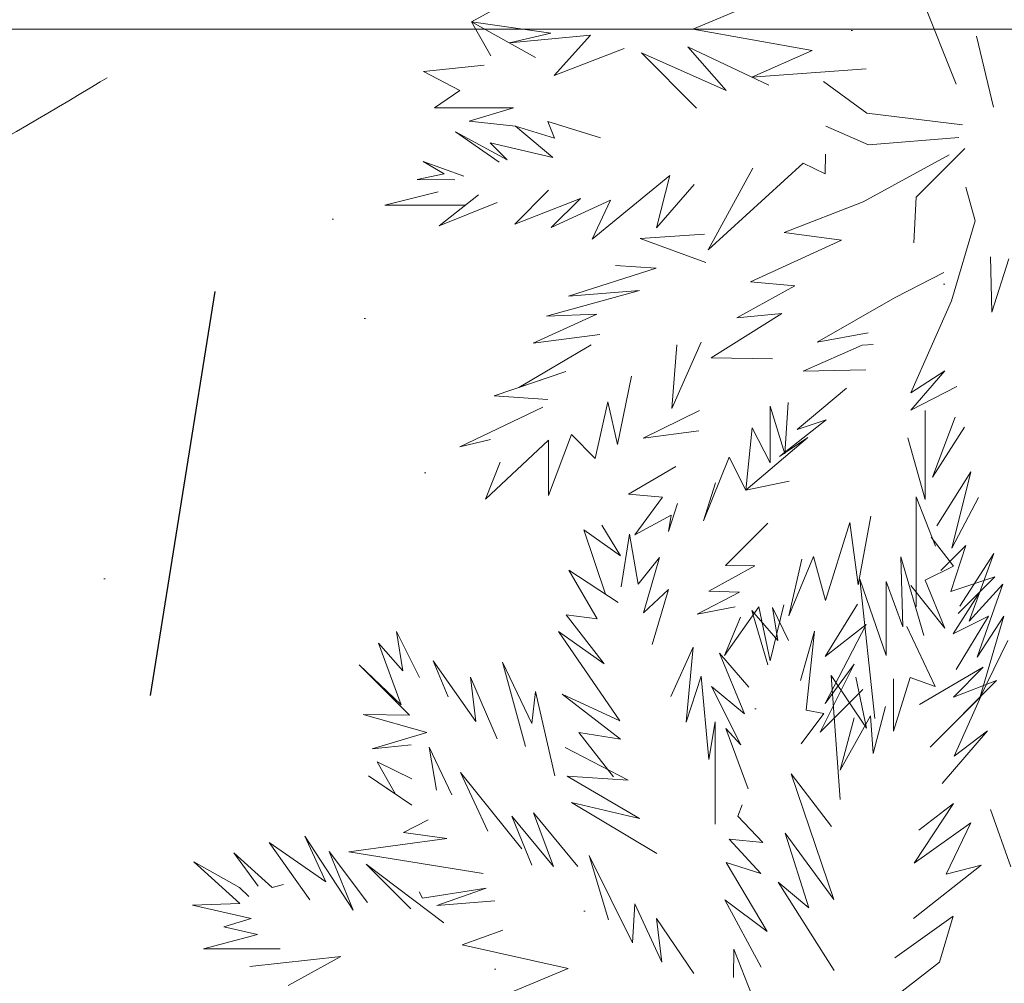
# Model space of a CAD drawing. Header units: millimetres. Extents: x 6487905018 to 6488192500, y 5882180700 to 5882375224.
# Tile 109 of 256: x 6488050383 to 6488051586, y 5882238607 to 5882239785. Entities that reach past the tile are written whole.
import ezdxf
from ezdxf.xclip import XClip

# ---------------------------------------------------------------- set-up
doc = ezdxf.new("R2010")
doc.units = ezdxf.units.MM
doc.header["$MEASUREMENT"] = 0
doc.header["$XCLIPFRAME"] = 2
for name, pattern in [('2X1', [1000, 500, -500]), ('Dashed', [600, 300, -300]), ('Wipeout_Contour', [1000, 0, -1000])]:
    doc.linetypes.add(name, pattern=pattern)
for name, color, linetype, lineweight in [('drzewa_Nr_pióra__154', 94, 'Continuous', 5), ('IE_Nr_pióra__114', 12, 'Continuous', 30), ('teren zielony_Nr_pióra__157', 93, 'Continuous', 0), ('Wymiarowanie_Nr_pióra__1', 7, 'Continuous', 0), ('ZBIORNIK_Nr_pióra__81', 182, 'Continuous', 5)]:
    doc.layers.add(name, color=color, linetype=linetype, lineweight=lineweight)
for name, color, linetype in [('Mapa cyfrowa', 7, 'Continuous'), ('Wymiarowanie', 7, 'Continuous'), ('Zamość 06.10._2_Mapa cyfrowa', 7, 'Continuous')]:
    doc.layers.add(name, color=color, linetype=linetype)
doc.styles.add('GENERATED_STYLE_2', font='txt')
doc.dimstyles.new('GENERATED_STYLE__1', dxfattribs={"dimtxt": 750, "dimasz": 570, "dimexe": 0.18, "dimexo": 0, "dimgap": 0.09, "dimtad": 1, "dimlfac": 0.001, "dimzin": 0, "dimdsep": 46, "dimtxsty": 'GENERATED_STYLE_2', "dimblk": 'ARROWHEAD_11', "dimblk1": 'ARROWHEAD_11', "dimblk2": 'ARROWHEAD_11', "dimcen": 0.09, "dimclrd": 7, "dimclre": 7, "dimclrt": 7, "dimazin": 0, "dimtfac": 1, "dimtdec": 4, "dimtmove": 2, "dimatfit": 3, "dimfxl": 0, "dimtolj": 1, "dimtzin": 0, "dimarcsym": 0})
doc.dimstyles.new('GENERATED_STYLE__7', dxfattribs={"dimtxt": 750, "dimasz": 570, "dimexe": 0.18, "dimexo": 0, "dimgap": 0.09, "dimtad": 1, "dimtih": 1, "dimtoh": 1, "dimlfac": 0.001, "dimzin": 0, "dimdsep": 46, "dimtxsty": 'GENERATED_STYLE_2', "dimblk": 'ARROWHEAD_11', "dimblk1": 'ARROWHEAD_11', "dimblk2": 'ARROWHEAD_11', "dimcen": 0.09, "dimclrd": 7, "dimclre": 7, "dimclrt": 7, "dimazin": 0, "dimtfac": 1, "dimtdec": 4, "dimtmove": 2, "dimatfit": 3, "dimfxl": 0, "dimtolj": 1, "dimtzin": 0, "dimarcsym": 0})

# ---------------------------------------------------------------- blocks, each defined once
blk = doc.blocks.new('Rysunek_1_2')
at = {"color": 254, "linetype": 'Wipeout_Contour', "lineweight": 0, "ltscale": 70061284114.24681}
blk.add_wipeout([(6487915525.867126, 5882181505.900702), (6488146644.289524, 5882181505.900702), (6488146644.289524, 5882373115.540435), (6488107628.768834, 5882373115.540435), (6488107628.768834, 5882320263.490532), (6488101226.436201, 5882320263.490532), (6488101226.436201, 5882373115.540435), (6487915525.867126, 5882373115.540435)], dxfattribs=at).dxf.layer = 'Zamość 06.10._2_Mapa cyfrowa'
blk = doc.blocks.new('*D50', base_point=(6488045394.921593, 5882250647.102998))
at = {"layer": 'Wymiarowanie_Nr_pióra__1', "linetype": 'Continuous'}
for points in [[(6488032694.5168, 5882239773.395479), (6488032683.098729, 5882239830.797994), (6488032650.582817, 5882239879.461496), (6488032601.919314, 5882239911.977409), (6488032544.5168, 5882239923.395479), (6488032487.114285, 5882239911.977409), (6488032438.450783, 5882239879.461496), (6488032405.93487, 5882239830.797994), (6488032394.5168, 5882239773.395479), (6488032405.93487, 5882239715.992964), (6488032438.450783, 5882239667.329462), (6488032487.114285, 5882239634.813549), (6488032544.5168, 5882239623.395479), (6488032601.919314, 5882239634.813549), (6488032650.582817, 5882239667.329462), (6488032683.098729, 5882239715.992964)], [(6488052017.384399, 5882239773.395479), (6488052005.966329, 5882239830.797994), (6488051973.450417, 5882239879.461496), (6488051924.786914, 5882239911.977409), (6488051867.384399, 5882239923.395479), (6488051809.981884, 5882239911.977409), (6488051761.318382, 5882239879.461496), (6488051728.802469, 5882239830.797994), (6488051717.384399, 5882239773.395479), (6488051728.802469, 5882239715.992964), (6488051761.318382, 5882239667.329462), (6488051809.981884, 5882239634.813549), (6488051867.384399, 5882239623.395479), (6488051924.786914, 5882239634.813549), (6488051973.450417, 5882239667.329462), (6488052005.966329, 5882239715.992964)]]:
    blk.add_hatch(color=256, dxfattribs=at).paths.add_polyline_path(points)
for p, q in [((6488032544.5168, 5882239923.395479), (6488032544.5168, 5882240335.895479)), ((6488051867.384399, 5882239923.395479), (6488051867.384399, 5882240335.895479)), ((6488032244.5168, 5882239773.395479), (6488032394.5168, 5882239773.395479)), ((6488032694.5168, 5882239773.395479), (6488051717.384399, 5882239773.395479)), ((6488052017.384399, 5882239773.395479), (6488052167.384399, 5882239773.395479)), ((6488032544.5168, 5882239210.895479), (6488032544.5168, 5882239623.395479)), ((6488051867.384399, 5882239210.895479), (6488051867.384399, 5882239623.395479))]:
    blk.add_line(p, q, dxfattribs=at)
for centre in [(6488032544.5168, 5882239773.395479), (6488051867.384399, 5882239773.395479)]:
    blk.add_circle(centre, 150, dxfattribs=at)
at = {"layer": 'Wymiarowanie_Nr_pióra__1', "insert": (6488044970.268056, 5882239923.395479), "char_height": 750, "attachment_point": 7, "style": 'GENERATED_STYLE_2'}
blk.add_mtext('\\A1;{\\fArial|b1|i0|c238|p38;19,32}', dxfattribs=at)
blk = doc.blocks.new('ARROWHEAD_11')
at = {"color": 0, "linetype": 'Continuous', "lineweight": 0}
blk.add_line((0, 0), (-1, 0), dxfattribs=at)
at = {"color": 0, "linetype": 'Continuous', "lineweight": 0, "const_width": 0.25, "flags": 128}
blk.add_lwpolyline([(-0.125, 0, 1), (0.125, 0, 1)], format="xyb", close=True, dxfattribs=at)
blk = doc.blocks.new('*D76', base_point=(6488045394.921593, 5882250647.102998))
at = {"layer": 'Wymiarowanie_Nr_pióra__1', "linetype": 'Continuous'}
for points in [[(6488059031.653335, 5882241782.627208), (6488059020.235264, 5882241840.029723), (6488058987.719352, 5882241888.693226), (6488058939.055849, 5882241921.209138), (6488058881.653335, 5882241932.627208), (6488058824.250819, 5882241921.209138), (6488058775.587317, 5882241888.693226), (6488058743.071404, 5882241840.029723), (6488058731.653335, 5882241782.627208), (6488058743.071404, 5882241725.224693), (6488058775.587317, 5882241676.561191), (6488058824.250819, 5882241644.045279), (6488058881.653335, 5882241632.627208), (6488058939.055849, 5882241644.045279), (6488058987.719352, 5882241676.561191), (6488059020.235264, 5882241725.224693)], [(6488056482.518495, 5882226644.370366), (6488056471.100425, 5882226701.772881), (6488056438.584512, 5882226750.436383), (6488056389.92101, 5882226782.952296), (6488056332.518495, 5882226794.370366), (6488056275.11598, 5882226782.952296), (6488056226.452477, 5882226750.436383), (6488056193.936564, 5882226701.772881), (6488056182.518495, 5882226644.370366), (6488056193.936564, 5882226586.967852), (6488056226.452477, 5882226538.304349), (6488056275.11598, 5882226505.788436), (6488056332.518495, 5882226494.370366), (6488056389.92101, 5882226505.788436), (6488056438.584512, 5882226538.304349), (6488056471.100425, 5882226586.967852)]]:
    blk.add_hatch(color=256, dxfattribs=at).paths.add_polyline_path(points)
for p, q in [((6488058326.962568, 5882241876.031725), (6488058733.735797, 5882241807.535079)), ((6488059029.570872, 5882241757.719337), (6488059436.344101, 5882241689.222692)), ((6488058856.745463, 5882241634.70967), (6488056357.426366, 5882226792.287904)), ((6488055777.827728, 5882226737.774882), (6488056184.600957, 5882226669.278237)), ((6488056480.436032, 5882226619.462495), (6488056887.209261, 5882226550.96585)), ((6488056307.610623, 5882226496.452828), (6488056282.702753, 5882226348.535291))]:
    blk.add_line(p, q, dxfattribs=at)
for centre in [(6488058881.653335, 5882241782.627208), (6488056332.518495, 5882226644.370366)]:
    blk.add_circle(centre, 150, dxfattribs=at)
at = {"layer": 'Wymiarowanie_Nr_pióra__1', "insert": (6488057604.051624, 5882235098.808304), "char_height": 750, "attachment_point": 7, "rotation": 80.441619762, "style": 'GENERATED_STYLE_2'}
blk.add_mtext('\\A1;{\\fArial|b1|i0|c238|p38;15,35}', dxfattribs=at)

msp = doc.modelspace()

# ---------------------------------------------------------------- block references
at = {"layer": 'Mapa cyfrowa', "color": 22, "linetype": 'Continuous', "lineweight": 5}
ref = msp.add_blockref('Rysunek_1_2', (0, 0), dxfattribs=at)
XClip(ref).set_block_clipping_path([(6487915525.8671264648, 5882181505.9007024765), (6488146644.2895231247, 5882181505.9007024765), (6488146644.2895231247, 5882373115.5404348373), (6488107628.7688331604, 5882373115.5404348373), (6488107628.7688331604, 5882320263.4905319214), (6488101226.4362001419, 5882320263.4905319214), (6488101226.4362001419, 5882373115.5404348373), (6487915525.8671264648, 5882373115.5404348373)])

# ---------------------------------------------------------------- next in the draw order: hatches: boundary and pattern name
at = {"layer": 'teren zielony_Nr_pióra__157', "linetype": 'Continuous'}
h = msp.add_hatch(dxfattribs=at)
h.set_pattern_fill('płyty_kamienne', color=256, style=0, pattern_type=2)
h.set_pattern_definition([(45, (6488045394.9, 5882252147.1), (-477.297, 477.297), [0, -450, 0, -675]), (110, (6488046894.9, 5882252147.1), (634.293, 230.864), [0, -330, 0, -570])])
h.paths.add_polyline_path([(6488047566.699059, 5882255932.5327), (6488045555.029326, 5882243354.950158), (6488046140.947524, 5882232527.375745, 0.2070569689), (6488048206.599371, 5882228254.370432, 0.0243137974), (6488049407.91275, 5882227454.239101, 0.0023663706), (6488049528.889167, 5882227382.669014), (6488050419.958063, 5882227639.987889), (6488050422.409745, 5882227655.31354), (6488050730.000001, 5882229610.000001), (6488051058.251553, 5882231630.009551), (6488051118.989788, 5882232009.688929), (6488053911.431513, 5882249465.456784), (6488055989.23284, 5882262453.952582), (6488056194.365236, 5882263736.503895), (6488052143.069927, 5882263733.65154), (6488050824.942152, 5882255492.308228, 0.0532631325)])

# ---------------------------------------------------------------- next in the draw order: linework, layer by layer
at = {"layer": 'drzewa_Nr_pióra__154', "linetype": 'Continuous'}
for p, q in [((6488050934.841772, 5882239782.219857), (6488050999.201506, 5882239817.577109)), ((6488051527.227596, 5882239706.260817), (6488051479.250005, 5882239826.628118)), ((6488051205.664729, 5882239773.37963), (6488051276.956429, 5882239802.881048)), ((6488051031.948474, 5882239768.44347), (6488050934.841772, 5882239782.219857)), ((6488050958.698458, 5882239740.573251), (6488050934.841772, 5882239782.219857)), ((6488050934.841772, 5882239782.219857), (6488051013.088227, 5882239738.575513)), ((6488051351.315832, 5882239747.27152), (6488051205.664729, 5882239773.37963)), ((6488050981.280057, 5882239756.445143), (6488051031.948474, 5882239768.44347)), ((6488051080.640645, 5882239766.140437), (6488050981.280057, 5882239756.445143)), ((6488051036.244377, 5882239716.698174), (6488051080.640645, 5882239766.140437)), ((6488051552.420103, 5882239764.590976), (6488051572.883572, 5882239678.122318)), ((6488051121.636983, 5882239749.728728), (6488051036.244377, 5882239716.698174)), ((6488051246.411585, 5882239698.297009), (6488051199.299766, 5882239751.676353)), ((6488051199.299766, 5882239751.676353), (6488051298.328568, 5882239704.834822)), ((6488051277.564026, 5882239714.65664), (6488051351.315832, 5882239747.27152)), ((6488051210.220047, 5882239676.794429), (6488051142.78289, 5882239744.231585)), ((6488051142.78289, 5882239744.231585), (6488051246.411585, 5882239698.297009)), ((6488050876.202953, 5882239721.362636), (6488050950.512095, 5882239729.112494)), ((6488050920.585522, 5882239698.207319), (6488050876.202953, 5882239721.362636)), ((6488051417.586751, 5882239724.939513), (6488051277.564026, 5882239714.65664)), ((6488051418.142188, 5882239670.416985), (6488051365.100825, 5882239709.417987)), ((6488050889.6817, 5882239677.31875), (6488050920.585522, 5882239698.207319)), ((6488050986.557961, 5882239677.31875), (6488050889.6817, 5882239677.31875)), ((6488050932.364396, 5882239660.708278), (6488050986.557961, 5882239677.31875)), ((6488051535.145194, 5882239656.376624), (6488051418.142188, 5882239670.416985)), ((6488050988.687133, 5882239654.859976), (6488050932.364396, 5882239660.708278)), ((6488051034.232385, 5882239616.280666), (6488050988.687133, 5882239654.859976)), ((6488050988.687133, 5882239654.859976), (6488051036.649265, 5882239640.07161)), ((6488051036.649265, 5882239640.07161), (6488051028.410376, 5882239660.276782)), ((6488051028.410376, 5882239660.276782), (6488051092.509245, 5882239640.415161)), ((6488051420.213782, 5882239631.739554), (6488051368.220906, 5882239654.816584)), ((6488050968.825511, 5882239610.622728), (6488050915.560254, 5882239647.637568)), ((6488050915.560254, 5882239647.637568), (6488050978.446214, 5882239613.675488)), ((6488051530.465075, 5882239640.776223), (6488051420.213782, 5882239631.739554)), ((6488050978.446214, 5882239613.675488), (6488050957.869831, 5882239634.255632)), ((6488050957.869831, 5882239634.255632), (6488051034.232385, 5882239616.280666)), ((6488051478.532348, 5882239568.04589), (6488051538.063478, 5882239627.57702)), ((6488051367.197499, 5882239596.479841), (6488051367.784095, 5882239620.632986)), ((6488051413.774076, 5882239562.254206), (6488051518.968587, 5882239619.714417)), ((6488050901.430654, 5882239596.286621), (6488050875.837011, 5882239611.52553)), ((6488050875.837011, 5882239611.52553), (6488050925.491065, 5882239593.46951)), ((6488051224.260407, 5882239503.62998), (6488051340.227533, 5882239609.538931)), ((6488051278.86181, 5882239603.472545), (6488051224.260407, 5882239503.62998)), ((6488051340.227533, 5882239609.538931), (6488051367.197499, 5882239596.479841)), ((6488050868.585714, 5882239589.504408), (6488050901.430654, 5882239596.286621)), ((6488050914.753682, 5882239588.941879), (6488050868.585714, 5882239589.504408)), ((6488051082.578434, 5882239516.731427), (6488051177.372536, 5882239594.372311)), ((6488051177.372536, 5882239594.372311), (6488051160.980642, 5882239530.331985)), ((6488051160.980642, 5882239530.331985), (6488051207.164968, 5882239583.538699)), ((6488051550.478532, 5882239538.985289), (6488051539.014093, 5882239579.976261)), ((6488050829.027341, 5882239558.236335), (6488050894.339941, 5882239574.634776)), ((6488050943.547084, 5882239570.899486), (6488050895.698632, 5882239532.981845)), ((6488051029.313176, 5882239576.316292), (6488050987.936789, 5882239534.939903)), ((6488050987.936789, 5882239534.939903), (6488051068.210096, 5882239566.395176)), ((6488051068.210096, 5882239566.395176), (6488051032.506371, 5882239530.691451)), ((6488051475.532719, 5882239512.110165), (6488051478.532348, 5882239568.04589)), ((6488050927.567393, 5882239558.236335), (6488050829.027341, 5882239558.236335)), ((6488050895.698632, 5882239532.981845), (6488050966.304397, 5882239561.336239)), ((6488051032.506371, 5882239530.691451), (6488051104.984436, 5882239564.360394)), ((6488051104.984436, 5882239564.360394), (6488051082.578434, 5882239516.731427)), ((6488051413.774076, 5882239562.254206), (6488051317.051591, 5882239524.813244)), ((6488051521.853653, 5882239441.132694), (6488051550.478532, 5882239538.985289)), ((6488051141.145524, 5882239517.243829), (6488051219.64264, 5882239522.764526)), ((6488051221.454799, 5882239488.053691), (6488051141.145524, 5882239517.243829)), ((6488051317.051591, 5882239524.813244), (6488051387.253395, 5882239515.453004)), ((6488051387.253395, 5882239515.453004), (6488051275.846237, 5882239464.392727)), ((6488051569.21647, 5882239494.893755), (6488051571.088518, 5882239427.500024)), ((6488051571.088518, 5882239427.500024), (6488051591.808069, 5882239492.495517)), ((6488051053.404818, 5882239446.81124), (6488051160.576376, 5882239481.254369)), ((6488051160.576376, 5882239481.254369), (6488051111.126301, 5882239484.252202)), ((6488051452.775078, 5882239445.2512), (6488051512.397556, 5882239475.694846)), ((6488051330.383946, 5882239459.383453), (6488051259.330109, 5882239420.290559)), ((6488051275.846237, 5882239464.392727), (6488051330.383946, 5882239459.383453)), ((6488051026.71562, 5882239422.583759), (6488051140.384975, 5882239453.984953)), ((6488051140.384975, 5882239453.984953), (6488051053.404818, 5882239446.81124)), ((6488051357.612634, 5882239390.649797), (6488051452.775078, 5882239445.2512)), ((6488051471.93237, 5882239328.809809), (6488051521.853653, 5882239441.132694)), ((6488051010.489855, 5882239389.518327), (6488051088.138259, 5882239424.887004)), ((6488051088.138259, 5882239424.887004), (6488051026.71562, 5882239422.583759)), ((6488051314.132571, 5882239425.904131), (6488051228.053553, 5882239371.684661)), ((6488051259.330109, 5882239420.290559), (6488051314.132571, 5882239425.904131)), ((6488051091.862894, 5882239400.119183), (6488051010.489855, 5882239389.518327)), ((6488051419.942187, 5882239402.077036), (6488051357.612634, 5882239390.649797)), ((6488050992.850994, 5882239335.282427), (6488051081.485539, 5882239387.529717)), ((6488051179.96701, 5882239309.418787), (6488051215.648986, 5882239390.649797)), ((6488051186.008224, 5882239387.529717), (6488051179.96701, 5882239309.418787)), ((6488051340.478996, 5882239355.060177), (6488051412.649185, 5882239387.229892)), ((6488051412.649185, 5882239387.229892), (6488051425.80179, 5882239388.018958)), ((6488051228.053553, 5882239371.684661), (6488051303.01123, 5882239370.369276)), ((6488050962.922493, 5882239325.128114), (6488051050.284738, 5882239354.768875)), ((6488051050.284738, 5882239354.768875), (6488050992.850994, 5882239335.282427)), ((6488051113.360004, 5882239265.555422), (6488051130.753364, 5882239349.03647)), ((6488051417.083825, 5882239356.698317), (6488051340.478996, 5882239355.060177)), ((6488051513.668793, 5882239355.610544), (6488051471.93237, 5882239328.809809)), ((6488051472.024969, 5882239307.686589), (6488051513.668793, 5882239355.610544)), ((6488051528.093813, 5882239336.610009), (6488051472.024969, 5882239307.686589)), ((6488051028.444177, 5882239320.447993), (6488050962.922493, 5882239325.128114)), ((6488051333.083864, 5882239283.773962), (6488051393.198019, 5882239334.48907)), ((6488051086.165659, 5882239248.68615), (6488051101.734682, 5882239317.668922)), ((6488051101.734682, 5882239317.668922), (6488051113.360004, 5882239265.555422)), ((6488051300.169397, 5882239243.3988), (6488051300.169397, 5882239312.647793)), ((6488051300.169397, 5882239312.647793), (6488051317.890373, 5882239254.084998)), ((6488051317.890373, 5882239254.084998), (6488051322.002235, 5882239316.890354)), ((6488050920.801411, 5882239262.726511), (6488051022.204016, 5882239311.087753)), ((6488051213.584082, 5882239307.294386), (6488051144.899144, 5882239273.378608)), ((6488051489.621304, 5882239198.36461), (6488051489.399084, 5882239307.222893)), ((6488051311.495194, 5882239250.770658), (6488051368.641213, 5882239295.6724)), ((6488051368.641213, 5882239295.6724), (6488051333.083864, 5882239283.773962)), ((6488051498.453052, 5882239225.847163), (6488051526.196599, 5882239298.866041)), ((6488051028.958753, 5882239203.444987), (6488051057.384622, 5882239277.675345)), ((6488051057.384622, 5882239277.675345), (6488051086.165659, 5882239248.68615)), ((6488051144.899144, 5882239273.378608), (6488051212.953454, 5882239282.205171)), ((6488051270.250389, 5882239209.685148), (6488051278.05059, 5882239286.127111)), ((6488051278.05059, 5882239286.127111), (6488051300.169397, 5882239243.3988)), ((6488051537.454054, 5882239286.688726), (6488051498.453052, 5882239225.847163)), ((6488050958.065909, 5882239271.827901), (6488050920.801411, 5882239262.726511)), ((6488050952.002213, 5882239198.764868), (6488051028.958753, 5882239271.108052)), ((6488051028.958753, 5882239271.108052), (6488051028.958753, 5882239203.444987)), ((6488051270.250389, 5882239209.685148), (6488051345.95538, 5882239274.104749)), ((6488051345.95538, 5882239274.104749), (6488051311.495194, 5882239250.770658)), ((6488051468.375479, 5882239273.646791), (6488051489.621304, 5882239198.36461)), ((6488050970.263242, 5882239244.159015), (6488050952.002213, 5882239198.764868)), ((6488051218.769066, 5882239172.244186), (6488051249.969868, 5882239250.24619)), ((6488051249.969868, 5882239250.24619), (6488051270.250389, 5882239209.685148)), ((6488051184.748096, 5882239238.6829), (6488051126.726702, 5882239205.005028)), ((6488051545.254254, 5882239232.087323), (6488051503.912823, 5882239166.094293)), ((6488051522.162291, 5882239138.971704), (6488051545.254254, 5882239232.087323)), ((6488051233.189993, 5882239218.867145), (6488051218.769066, 5882239172.244186)), ((6488051323.291752, 5882239220.605429), (6488051270.250389, 5882239209.685148)), ((6488051126.726702, 5882239205.005028), (6488051168.40017, 5882239201.410934)), ((6488051168.40017, 5882239201.410934), (6488051134.526902, 5882239155.083745)), ((6488051175.999371, 5882239159.06732), (6488051186.801162, 5882239193.434229)), ((6488051478.475442, 5882239067.14784), (6488051478.475442, 5882239201.700202)), ((6488051478.475442, 5882239201.700202), (6488051502.005599, 5882239141.456082)), ((6488051554.614494, 5882239200.886522), (6488051522.162291, 5882239138.971704)), ((6488051134.526902, 5882239155.083745), (6488051179.050482, 5882239179.207762)), ((6488051179.050482, 5882239179.207762), (6488051175.999371, 5882239159.06732)), ((6488051245.289747, 5882239117.642783), (6488051297.057442, 5882239169.587525)), ((6488051367.663245, 5882239074.968735), (6488051397.252759, 5882239170.223464)), ((6488051397.252759, 5882239170.223464), (6488051407.533916, 5882239094.242182)), ((6488051407.533916, 5882239094.242182), (6488051422.925558, 5882239177.858401)), ((6488051098.736093, 5882239082.602673), (6488051072.491422, 5882239161.263964)), ((6488051072.491422, 5882239161.263964), (6488051117.274699, 5882239129.453911)), ((6488051117.274699, 5882239129.453911), (6488051094.489783, 5882239166.939874)), ((6488051094.489783, 5882239166.939874), (6488051117.274699, 5882239129.453911)), ((6488051117.9011, 5882239091.597832), (6488051128.020606, 5882239155.843161)), ((6488051128.020606, 5882239155.843161), (6488051138.771623, 5882239094.894738)), ((6488051524.053231, 5882239117.042337), (6488051496.893012, 5882239152.525279)), ((6488051508.52878, 5882239111.567847), (6488051539.079565, 5882239142.118632)), ((6488051539.079565, 5882239142.118632), (6488051520.82546, 5882239086.015228)), ((6488051573.334975, 5882239132.244759), (6488051531.686104, 5882239068.161791)), ((6488051543.372367, 5882239049.757866), (6488051573.334975, 5882239132.244759)), ((6488051138.771623, 5882239094.894738), (6488051164.702303, 5882239127.478754)), ((6488051164.702303, 5882239127.478754), (6488051145.072282, 5882239059.936624)), ((6488051322.805304, 5882239056.172943), (6488051353.198579, 5882239128.516555)), ((6488051338.892153, 5882239125.442984), (6488051322.805304, 5882239056.172943)), ((6488051353.198579, 5882239128.516555), (6488051367.663245, 5882239074.968735)), ((6488051462.122952, 5882239042.783638), (6488051459.852725, 5882239128.103375)), ((6488051459.852725, 5882239128.103375), (6488051487.728246, 5882239032.26581)), ((6488051088.598345, 5882239052.656878), (6488051053.939457, 5882239111.878353)), ((6488051053.939457, 5882239111.878353), (6488051114.46825, 5882239072.321328)), ((6488051225.009227, 5882239086.441981), (6488051281.248814, 5882239117.479856)), ((6488051281.248814, 5882239117.479856), (6488051245.289747, 5882239117.642783)), ((6488051489.611048, 5882239099.809301), (6488051524.053231, 5882239117.042337)), ((6488051427.926709, 5882238930.863204), (6488051409.726242, 5882239101.16758)), ((6488051409.726242, 5882239101.16758), (6488051441.634269, 5882239007.858647)), ((6488051441.634269, 5882239007.858647), (6488051441.634269, 5882239098.251022)), ((6488051441.634269, 5882239098.251022), (6488051462.122952, 5882239042.783638)), ((6488051513.502074, 5882239040.910401), (6488051489.611048, 5882239099.809301)), ((6488051520.82546, 5882239086.015228), (6488051574.830483, 5882239103.767647)), ((6488051574.830483, 5882239103.767647), (6488051529.968586, 5882239058.905749)), ((6488051145.072282, 5882239059.936624), (6488051175.622583, 5882239088.477752)), ((6488051175.622583, 5882239088.477752), (6488051155.775162, 5882239021.326037)), ((6488051210.968865, 5882239058.36126), (6488051262.559432, 5882239085.159719)), ((6488051262.559432, 5882239085.159719), (6488051225.009227, 5882239086.441981)), ((6488051471.93237, 5882239093.243756), (6488051513.502074, 5882239040.910401)), ((6488051523.805213, 5882239034.190413), (6488051556.836763, 5882239085.773926)), ((6488051556.836763, 5882239085.773926), (6488051529.968586, 5882239058.905749)), ((6488051584.255256, 5882239094.803797), (6488051543.372367, 5882239049.757866)), ((6488051553.035634, 5882239005.572894), (6488051584.255256, 5882239094.803797)), ((6488051257.386736, 5882239067.039292), (6488051210.968865, 5882239058.36126)), ((6488051244.127381, 5882239007.613348), (6488051286.021778, 5882239067.324591)), ((6488051297.31553, 5882238996.117074), (6488051277.797507, 5882239062.875527)), ((6488051277.797507, 5882239062.875527), (6488051309.552377, 5882239025.945402)), ((6488051286.021778, 5882239067.324591), (6488051300.028818, 5882239001.113181)), ((6488051300.028818, 5882239001.113181), (6488051316.892831, 5882239069.825174)), ((6488051309.552377, 5882239025.945402), (6488051302.935022, 5882239066.557949)), ((6488051302.935022, 5882239066.557949), (6488051322.266351, 5882239026.076148)), ((6488051406.825719, 5882239070.36576), (6488051367.315194, 5882239006.642629)), ((6488051097.027151, 5882238997.600416), (6488051050.819377, 5882239057.27695)), ((6488051050.819377, 5882239057.27695), (6488051088.598345, 5882239052.656878)), ((6488051263.867363, 5882239054.534614), (6488051244.127381, 5882239007.613348)), ((6488051566.712119, 5882239055.680451), (6488051523.805213, 5882239034.190413)), ((6488051527.20367, 5882238990.525482), (6488051566.712119, 5882239055.680451)), ((6488051585.815296, 5882239055.802794), (6488051553.035634, 5882239005.572894)), ((6488051556.174535, 5882238955.960229), (6488051585.815296, 5882239055.802794)), ((6488050850.981324, 5882238989.013247), (6488050843.334046, 5882239036.996428)), ((6488050843.334046, 5882239036.996428), (6488050871.414767, 5882238980.834986)), ((6488051116.34106, 5882238927.793623), (6488051041.459136, 5882239036.996428)), ((6488051041.459136, 5882239036.996428), (6488051097.027151, 5882238997.600416)), ((6488051337.265635, 5882238977.24202), (6488051354.238256, 5882239037.346169)), ((6488051354.238256, 5882239037.346169), (6488051343.985859, 5882238941.010044)), ((6488051417.571735, 5882239045.4104), (6488051367.226608, 5882238948.996073)), ((6488051367.315194, 5882239006.642629), (6488051417.571735, 5882239045.4104)), ((6488051501.573132, 5882238970.00059), (6488051467.25225, 5882239043.322474)), ((6488051590.495417, 5882239026.162033), (6488051556.174535, 5882238955.960229)), ((6488050849.262612, 5882238947.294918), (6488050821.493484, 5882239022.956068)), ((6488050821.493484, 5882239022.956068), (6488050850.981324, 5882238989.013247)), ((6488051178.742663, 5882238957.434385), (6488051205.843511, 5882239018.039527)), ((6488051205.843511, 5882239018.039527), (6488051197.463144, 5882238926.233583)), ((6488050906.69439, 5882238957.179895), (6488050887.999722, 5882239001.35098)), ((6488050887.999722, 5882239001.35098), (6488050940.407763, 5882238927.0585)), ((6488051000.898094, 5882238896.592822), (6488050972.817372, 5882238999.555467)), ((6488050972.817372, 5882238999.555467), (6488051008.94316, 5882238924.414132)), ((6488051268.784081, 5882238936.336488), (6488051238.024186, 5882239010.475747)), ((6488051238.024186, 5882239010.475747), (6488051274.137214, 5882238969.0671)), ((6488050859.128091, 5882238934.73799), (6488050797.761789, 5882238996.104292)), ((6488050797.761789, 5882238996.104292), (6488050849.262612, 5882238947.294918)), ((6488051402.735586, 5882238996.932405), (6488051361.169525, 5882238913.839148)), ((6488051367.226608, 5882238948.996073), (6488051402.735586, 5882238996.932405)), ((6488051560.533381, 5882238993.268071), (6488051482.528112, 5882238947.763638)), ((6488051524.129181, 5882238956.863873), (6488051560.533381, 5882238993.268071)), ((6488050940.407763, 5882238927.0585), (6488050933.623417, 5882238981.406569)), ((6488050933.623417, 5882238981.406569), (6488050966.577212, 5882238905.953062)), ((6488051197.463144, 5882238926.233583), (6488051215.898423, 5882238982.40897)), ((6488051215.898423, 5882238982.40897), (6488051225.245382, 5882238880.690159)), ((6488051385.61849, 5882238831.797109), (6488051374.588793, 5882238983.411127)), ((6488051374.588793, 5882238983.411127), (6488051417.891241, 5882238918.881525)), ((6488051417.891241, 5882238918.881525), (6488051404.780845, 5882238981.306011)), ((6488051404.780845, 5882238981.306011), (6488051417.891241, 5882238918.881525)), ((6488051450.835614, 5882238915.399187), (6488051471.083866, 5882238980.6255)), ((6488051450.835614, 5882238979.009352), (6488051450.835614, 5882238915.399187)), ((6488051471.083866, 5882238980.6255), (6488051501.573132, 5882238970.00059)), ((6488051495.528446, 5882238895.762302), (6488051576.780534, 5882238977.01439)), ((6488051576.780534, 5882238977.01439), (6488051524.129181, 5882238956.863873)), ((6488051008.94316, 5882238924.414132), (6488051013.378415, 5882238963.674545)), ((6488051013.378415, 5882238963.674545), (6488051036.779016, 5882238860.7119)), ((6488051264.19763, 5882238898.624775), (6488051228.450201, 5882238969.955249)), ((6488051228.450201, 5882238969.955249), (6488051268.784081, 5882238936.336488)), ((6488051361.169525, 5882238913.839148), (6488051413.430867, 5882238966.10049)), ((6488051117.094047, 5882238905.3673), (6488051045.681752, 5882238960.300301)), ((6488051045.681752, 5882238960.300301), (6488051116.34106, 5882238927.793623)), ((6488051557.480728, 5882238957.714584), (6488051512.235217, 5882238912.469073)), ((6488051525.091803, 5882238884.59467), (6488051557.480728, 5882238957.714584)), ((6488051343.985859, 5882238941.010044), (6488051365.497275, 5882238936.813059)), ((6488051426.132057, 5882238887.750269), (6488051441.174965, 5882238945.498461)), ((6488050880.63188, 5882238913.589157), (6488050802.773004, 5882238935.593823)), ((6488050802.773004, 5882238935.593823), (6488050859.128091, 5882238934.73799)), ((6488051365.497275, 5882238936.813059), (6488051337.866752, 5882238899.712902)), ((6488051385.571015, 5882238867.469748), (6488051422.574578, 5882238934.12954)), ((6488051402.745704, 5882238931.59427), (6488051385.571015, 5882238867.469748)), ((6488051422.574578, 5882238934.12954), (6488051426.132057, 5882238887.750269)), ((6488051225.245382, 5882238880.690159), (6488051232.653891, 5882238926.647711)), ((6488051232.653891, 5882238926.647711), (6488051232.653891, 5882238801.430377)), ((6488051273.140066, 5882238844.828224), (6488051245.824387, 5882238918.433383)), ((6488051245.824387, 5882238918.433383), (6488051264.19763, 5882238898.624775)), ((6488051510.305926, 5882238851.198996), (6488051565.509186, 5882238915.679075)), ((6488051565.509186, 5882238915.679075), (6488051525.091803, 5882238884.59467)), ((6488050813.693285, 5882238893.472741), (6488050880.63188, 5882238913.589157)), ((6488051108.41513, 5882238859.388506), (6488051066.289626, 5882238913.471656)), ((6488051066.289626, 5882238913.471656), (6488051117.094047, 5882238905.3673)), ((6488050861.308869, 5882238898.328734), (6488050813.693285, 5882238893.472741)), ((6488050892.23007, 5882238843.131656), (6488050883.421996, 5882238895.521933)), ((6488050883.421996, 5882238895.521933), (6488050911.099407, 5882238837.400848)), ((6488051126.407897, 5882238855.349747), (6488051049.484579, 5882238895.167842)), ((6488050842.271249, 5882238838.128776), (6488050819.933445, 5882238877.872341)), ((6488050819.933445, 5882238877.872341), (6488050861.929686, 5882238856.9919)), ((6488050861.99754, 5882238824.734099), (6488050809.013165, 5882238860.7119)), ((6488050809.013165, 5882238860.7119), (6488050842.271249, 5882238838.128776)), ((6488050955.018457, 5882238792.878296), (6488050921.411171, 5882238864.752809)), ((6488050921.411171, 5882238864.752809), (6488050996.353139, 5882238771.189696)), ((6488051140.237252, 5882238808.583488), (6488051052.119515, 5882238860.338177)), ((6488051052.119515, 5882238860.338177), (6488051126.407897, 5882238855.349747)), ((6488051378.005427, 5882238709.59752), (6488051325.747766, 5882238863.211308)), ((6488051325.747766, 5882238863.211308), (6488051374.885346, 5882238798.519804)), ((6488051161.582222, 5882238765.549455), (6488051057.059537, 5882238827.951058)), ((6488051057.059537, 5882238827.951058), (6488051140.237252, 5882238808.583488)), ((6488051265.699979, 5882238825.022238), (6488051260.546783, 5882238811.304103)), ((6488051476.027946, 5882238754.058662), (6488051524.129181, 5882238826.860533)), ((6488051524.129181, 5882238826.860533), (6488051481.740709, 5882238794.346256)), ((6488051594.212537, 5882238749.179435), (6488051569.147644, 5882238819.291471)), ((6488050851.919428, 5882238791.210211), (6488050881.9502, 5882238806.940615)), ((6488051035.218976, 5882238749.949055), (6488050984.244377, 5882238811.241755)), ((6488050984.244377, 5882238811.241755), (6488051008.698295, 5882238751.509094)), ((6488051064.994903, 5882238749.739145), (6488051010.653506, 5882238815.520835)), ((6488051010.653506, 5882238815.520835), (6488051035.218976, 5882238749.949055)), ((6488051260.546783, 5882238811.304103), (6488051291.057362, 5882238779.012887)), ((6488051545.40762, 5882238803.071192), (6488051476.027946, 5882238754.058662)), ((6488051515.351459, 5882238740.315866), (6488051545.40762, 5882238803.071192)), ((6488050756.92998, 5882238731.028644), (6488050731.323169, 5882238786.870003)), ((6488050731.323169, 5882238786.870003), (6488050790.604692, 5882238696.387678)), ((6488050785.300555, 5882238767.733511), (6488050904.830788, 5882238784.060027)), ((6488050904.830788, 5882238784.060027), (6488050851.919428, 5882238791.210211)), ((6488051291.057362, 5882238779.012887), (6488051250.034161, 5882238783.318834)), ((6488051250.034161, 5882238783.318834), (6488051288.612874, 5882238741.342331)), ((6488051347.481441, 5882238699.117286), (6488051318.491912, 5882238790.596644)), ((6488051318.491912, 5882238790.596644), (6488051378.005427, 5882238709.59752)), ((6488050737.563329, 5882238708.867999), (6488050687.642046, 5882238779.069802)), ((6488050687.642046, 5882238779.069802), (6488050756.92998, 5882238731.028644)), ((6488050674.33092, 5882238725.779649), (6488050644.690159, 5882238766.340691)), ((6488050644.690159, 5882238766.340691), (6488050691.392463, 5882238724.218766)), ((6488050790.604692, 5882238696.387678), (6488050760.96393, 5882238768.149522)), ((6488050760.96393, 5882238768.149522), (6488050807.765132, 5882238705.747919)), ((6488050949.161926, 5882238741.158925), (6488050785.300555, 5882238767.733511)), ((6488051131.941461, 5882238656.346649), (6488051078.978053, 5882238763.048063)), ((6488051078.978053, 5882238763.048063), (6488051102.300699, 5882238684.427371)), ((6488050651.735632, 5882238704.411406), (6488050595.599682, 5882238755.669201)), ((6488050595.599682, 5882238755.669201), (6488050651.58451, 5882238724.029994)), ((6488050860.806495, 5882238697.947719), (6488050806.205092, 5882238752.549121)), ((6488050806.205092, 5882238752.549121), (6488050901.367537, 5882238680.787277)), ((6488051288.612874, 5882238741.342331), (6488051246.326063, 5882238754.478562)), ((6488051246.326063, 5882238754.478562), (6488051296.247346, 5882238670.236398)), ((6488051475.131372, 5882238686.096575), (6488051557.93005, 5882238751.458595)), ((6488051557.93005, 5882238751.458595), (6488051515.351459, 5882238740.315866)), ((6488050651.58451, 5882238724.029994), (6488050662.694712, 5882238713.024666)), ((6488050691.392463, 5882238724.218766), (6488050705.244893, 5882238727.692176)), ((6488050953.038528, 5882238723.277761), (6488050875.238585, 5882238711.157484)), ((6488050892.720136, 5882238701.916407), (6488050953.038528, 5882238723.277761)), ((6488051378.336551, 5882238622.819506), (6488051309.997669, 5882238730.428571)), ((6488051309.997669, 5882238730.428571), (6488051347.481441, 5882238699.117286)), ((6488050875.238585, 5882238711.157484), (6488050870.872952, 5882238718.638323)), ((6488050870.872952, 5882238718.638323), (6488050875.238585, 5882238711.157484)), ((6488050594.039641, 5882238702.627838), (6488050651.735632, 5882238704.411406)), ((6488050665.666347, 5882238686.161938), (6488050594.039641, 5882238702.627838)), ((6488050963.540741, 5882238707.968686), (6488050892.720136, 5882238701.916407)), ((6488051134.59707, 5882238704.149968), (6488051131.941461, 5882238656.346649)), ((6488051167.822383, 5882238632.946049), (6488051134.59707, 5882238704.149968)), ((6488051296.247346, 5882238670.236398), (6488051244.766024, 5882238709.2374)), ((6488051244.766024, 5882238709.2374), (6488051288.856462, 5882238626.817998)), ((6488051206.823384, 5882238618.905687), (6488051161.238392, 5882238686.248023)), ((6488051161.238392, 5882238686.248023), (6488051167.822383, 5882238632.946049)), ((6488051523.864893, 5882238688.912292), (6488051452.432922, 5882238638.162616)), ((6488051506.840343, 5882238632.674211), (6488051523.864893, 5882238688.912292)), ((6488050632.185709, 5882238676.029098), (6488050665.666347, 5882238686.161938)), ((6488050673.567499, 5882238666.497282), (6488050632.185709, 5882238676.029098)), ((6488050607.474674, 5882238649.221869), (6488050673.567499, 5882238666.497282)), ((6488050923.421266, 5882238653.926683), (6488050973.398105, 5882238672.035277)), ((6488051053.157304, 5882238625.006505), (6488050923.421266, 5882238653.926683)), ((6488050701.049909, 5882238649.221869), (6488050607.474674, 5882238649.221869)), ((6488050775.402382, 5882238639.702565), (6488050664.241445, 5882238627.745914)), ((6488050711.042647, 5882238604.345313), (6488050775.402382, 5882238639.702565)), ((6488051255.45088, 5882238648.753574), (6488051255.184628, 5882238614.225567)), ((6488051303.428472, 5882238528.386273), (6488051255.45088, 5882238648.753574)), ((6488051431.82681, 5882238574.654053), (6488051506.840343, 5882238632.674211)), ((6488050981.865605, 5882238595.505086), (6488051053.157304, 5882238625.006505))]:
    msp.add_line(p, q, dxfattribs=at)
at = {"layer": 'IE_Nr_pióra__114', "linetype": '2X1'}
msp.add_line((6488051411.1074, 5882244389.687685), (6488050439.069587, 5882238313.404606), dxfattribs=at)
at = {"layer": 'ZBIORNIK_Nr_pióra__81', "linetype": 'Dashed'}
msp.add_arc((6488047145.429811, 5882245229.306682), 6449.999996, 191.9705240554, 328.9127154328, dxfattribs=at)

# ---------------------------------------------------------------- next in the draw order: dimensions: what is measured, and where the dimension line sits
at = {"layer": 'Wymiarowanie', "linetype": 'Continuous'}
dim = msp.add_linear_dim(base=(6488056332.518495, 5882226644.370366), p1=(6488046904.653725, 5882243799.437155), p2=(6488050419.958063, 5882227639.987889), angle=260.441619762, dimstyle='GENERATED_STYLE__1', dxfattribs=at)
dim.commit()
dim.dimension.update_dxf_attribs({"geometry": '*D76', "text_midpoint": (6488057447.184584, 5882236425.562146), "dimtype": 160, "text_rotation": 80.441619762})
dim = msp.add_linear_dim(base=(6488051867.384399, 5882239773.395479), p1=(6488032544.5168, 5882239773.395479), p2=(6488051867.384399, 5882236682.878859), dimstyle='GENERATED_STYLE__7', dxfattribs=at)
dim.commit()
dim.dimension.update_dxf_attribs({"geometry": '*D50', "text_midpoint": (6488046252.554306, 5882240298.395479), "dimtype": 160})

doc.saveas('drawing.dxf')
